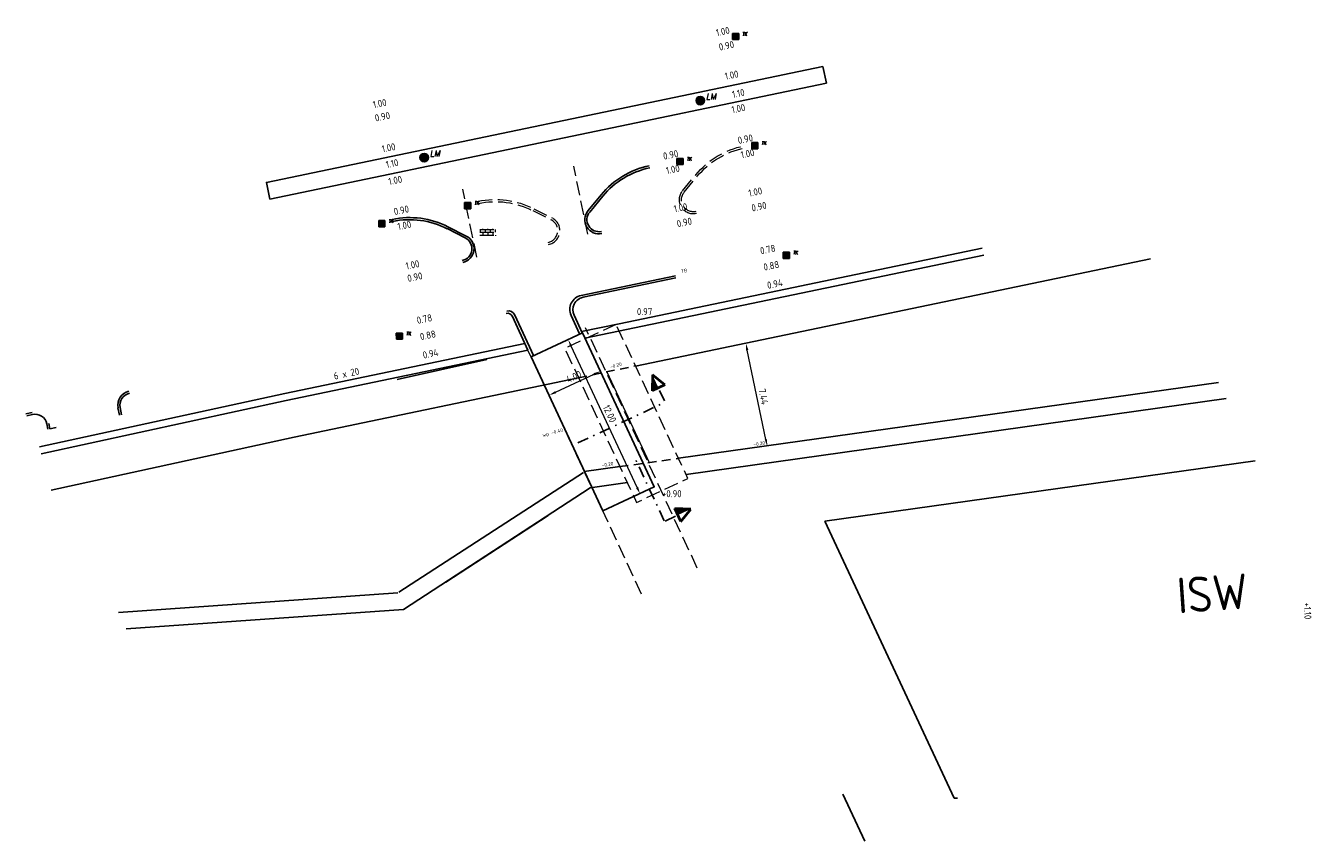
# Model space of a CAD drawing. Extents: x -410 to 7352, y -1401 to 655.
# Tile 24 of 185: x -151 to -60, y 140 to 198. Entities that reach past the tile are written whole.
import ezdxf

# ---------------------------------------------------------------- set-up
doc = ezdxf.new("R2010")
doc.units = 0
doc.header["$MEASUREMENT"] = 0
for name, pattern in [('DGN Style 2', [1, 0.6, -0.4]), ('DGN Style 3', [1.4, 1, -0.4]), ('DGN Style 4', [1.6, 0.8, -0.4, 0, -0.4])]:
    doc.linetypes.add(name, pattern=pattern)
for name, color, linetype in [('BEBOUWING nieuw', 1, 'Continuous'), ('BEBOUWING tekst overig', 7, 'Continuous'), ('BRUG', 1, 'Continuous'), ('DWARS doorsnedelijn', 7, 'DGN Style 4'), ('GBKN VERH open verharding', 253, 'Continuous'), ('GRONDWERK aanbr insteek talud', 7, 'Continuous'), ('NUTS aanbr MEUBILAIR', 1, 'Continuous'), ('RIO aanbr ALG kolken en draingoten', 7, 'Continuous'), ('RIO best ALG kolken en draingoten', 253, 'Continuous'), ('VERH aanbr maatvoering', 7, 'Continuous'), ('VERH aanbr tekst hoogtemaat', 5, 'Continuous'), ('VERH aanbr tekst kantopsluiting', 5, 'Continuous'), ('VERH aanbr trottoirband', 2, 'Continuous'), ('WATERG aanbr beschoeiing', 2, 'Continuous'), ('WATERG aanbr onderwater stippellijn', 9, 'DGN Style 2'), ('WATERG aanbr talud arcering', 7, 'TAL'), ('WATERG aanbr talud insteek', 7, 'Continuous')]:
    doc.layers.add(name, color=color, linetype=linetype)
doc.layers.add('VERH aanbr arcering lijnen', color=3, linetype='Continuous', plot=False)
doc.styles.add('Style-ENGINEERING I 0.20944', font='txt.shx', dxfattribs={"oblique": 12})
doc.styles.add('Style-INTL_ISO', font='isocp.shx')
doc.styles.add('verh hoogtemaat 2 mm', font='isocp.shx', dxfattribs={"height": 0.0025})
doc.styles.add('verh kantopsluiting 2 mm', font='isocp.shx', dxfattribs={"height": 0.0025})
doc.styles.add('verh tekst overig 2 mm', font='isocp.shx', dxfattribs={"height": 0.0025})
doc.linetypes.add('TAL', pattern='A,-0.5,[68,dgnlstyle-ior_v8_factor1.shx,S=0.016,R=0,X=0,Y=0],-0.5', length=1)
doc.dimstyles.new('maatvoering', dxfattribs={"dimscale": 200, "dimtxt": 0.0025, "dimasz": 0.0025, "dimexe": 0.00125, "dimexo": 0.00125, "dimgap": 0.001, "dimtad": 1, "dimjust": 1, "dimzin": 3, "dimdsep": 46, "dimtxsty": 'Style-INTL_ISO', "dimcen": 0.09, "dimse1": 1, "dimse2": 1, "dimclrd": 7, "dimclre": 7, "dimclrt": 256, "dimadec": 4, "dimazin": 3, "dimtfac": 1, "dimtmove": 1, "dimatfit": 3, "dimfxl": 1, "dimfrac": 2, "dimtzin": 3, "dimlwd": 0, "dimlwe": 0, "dimarcsym": 0})

# ---------------------------------------------------------------- blocks, each defined once
blk = doc.blocks.new('DRSNlinks')
at = {"linetype": 'Continuous', "lineweight": 40}
for p, q in [((0.003, 1.999), (-0.498, 1)), ((0.5, 0.998), (0.003, 1.999)), ((0.5, 0.998), (-0.498, 1))]:
    blk.add_line(p, q, dxfattribs=at)
blk.add_solid([(0.001, 0.999), (0.003, 1.999), (-0.498, 1)], dxfattribs=at)
at = {"layer": 'DWARS doorsnedelijn'}
blk.add_line((0, 0), (0.001, 0.999), dxfattribs=at)
blk = doc.blocks.new('*D239')
at = {"layer": 'Defpoints', "color": 0, "linetype": 'Continuous', "transparency": 16777216}
for p in [(-99.608, 175.22), (-98.63, 167.821), (-98.089, 167.933)]:
    blk.add_point(p, dxfattribs=at)
at = {"layer": 'VERH aanbr maatvoering', "color": 7, "linetype": 'Continuous', "lineweight": 0, "transparency": 16777216}
blk.add_line((-98.732, 168.31), (-100.047, 174.617), dxfattribs=at)
at = {"layer": 'VERH aanbr maatvoering', "color": 7, "linetype": 'Continuous', "transparency": 16777216}
for points in [[(-99.965, 174.634), (-100.128, 174.6), (-100.149, 175.107)], [(-98.65, 168.327), (-98.814, 168.293), (-98.63, 167.821)]]:
    blk.add_solid(points, dxfattribs=at)
at = {"layer": 'VERH aanbr maatvoering', "linetype": 'Continuous', "lineweight": 0, "transparency": 16777216, "insert": (-98.901, 171.326), "char_height": 0.5, "attachment_point": 5, "rotation": 281.77596, "style": 'Style-INTL_ISO'}
blk.add_mtext('7.44', dxfattribs=at)
blk = doc.blocks.new('*D240')
at = {"layer": 'Defpoints', "color": 0, "linetype": 'Continuous', "transparency": 16777216}
for p in [(-110.201, 176.499), (-105.13, 165.624), (-107.616, 164.464)]:
    blk.add_point(p, dxfattribs=at)
at = {"layer": 'VERH aanbr maatvoering', "color": 7, "linetype": 'Continuous', "lineweight": 0, "transparency": 16777216}
blk.add_line((-107.827, 164.918), (-112.476, 174.887), dxfattribs=at)
at = {"layer": 'VERH aanbr maatvoering', "color": 7, "linetype": 'Continuous', "transparency": 16777216}
for points in [[(-112.4, 174.922), (-112.552, 174.852), (-112.687, 175.34)], [(-107.752, 164.953), (-107.903, 164.882), (-107.616, 164.464)]]:
    blk.add_solid(points, dxfattribs=at)
at = {"layer": 'VERH aanbr maatvoering', "linetype": 'Continuous', "lineweight": 0, "transparency": 16777216, "insert": (-109.76, 170.127), "char_height": 0.5, "attachment_point": 5, "rotation": 295, "style": 'Style-INTL_ISO'}
blk.add_mtext('12.00', dxfattribs=at)
blk = doc.blocks.new('LICHTMAST AANBR')
at = {"layer": 'NUTS aanbr MEUBILAIR'}
blk.add_hatch(color=256, dxfattribs=at).paths.add_polyline_path([(-0.3, 0, 1), (0.3, 0, 1)])
blk.add_circle((0, 0), 0.3, dxfattribs=at)
at = {"layer": 'NUTS aanbr MEUBILAIR', "style": 'Style-ENGINEERING I 0.20944', "oblique": 12.00003}
blk.add_text('LM', height=0.4125, rotation=359.89627, dxfattribs=at).set_placement((0.388, 0.081))
blk = doc.blocks.new('TROTTOIRKOLK')
at = {"layer": 'RIO aanbr ALG kolken en draingoten'}
for p, q in [((-0.22, 0.22), (0.219, 0.221)), ((-0.219, -0.22), (-0.22, 0.22)), ((0.219, 0.221), (0.219, -0.22)), ((0.219, -0.22), (-0.219, -0.22))]:
    blk.add_line(p, q, dxfattribs=at)
blk.add_solid([(-0.22, 0.22), (-0.219, -0.22), (0.219, 0.221), (0.219, -0.22)], dxfattribs=at)
at = {"layer": 'RIO aanbr ALG kolken en draingoten', "style": 'Style-ENGINEERING I 0.20944', "oblique": 12.00003, "width": 0.88}
blk.add_text('TK', height=0.25, rotation=359.95561, dxfattribs=at).set_placement((0.457, 0.056))
blk = doc.blocks.new('TROTTOIRKOLK_1')
at = {"layer": 'RIO best ALG kolken en draingoten'}
for p, q in [((-0.22, 0.22), (0.219, 0.221)), ((-0.219, -0.22), (-0.22, 0.22)), ((0.219, 0.221), (0.219, -0.22)), ((0.219, -0.22), (-0.219, -0.22))]:
    blk.add_line(p, q, dxfattribs=at)
blk.add_solid([(-0.22, 0.22), (-0.219, -0.22), (0.219, 0.221), (0.219, -0.22)], dxfattribs=at)
at = {"layer": 'RIO best ALG kolken en draingoten', "style": 'Style-ENGINEERING I 0.20944', "oblique": 12.00003, "width": 0.88}
blk.add_text('TK', height=0.25, rotation=359.95561, dxfattribs=at).set_placement((0.457, 0.056))
blk = doc.blocks.new('KLINKV')
at = {"layer": 'VERH aanbr maatvoering', "linetype": 'DGN Style 3', "lineweight": 0, "flags": 128}
for points in [[(-0.575, 0.2), (0.575, 0.2)], [(-0.575, 0), (0.575, 0)], [(-0.525, 0), (-0.525, 0.2)], [(-0.35, 0.2), (-0.35, 0.25)], [(-0.35, 0), (-0.35, -0.2)], [(-0.175, 0), (-0.175, 0.2)], [(0, 0.2), (0, 0.25)], [(0, 0), (0, -0.2)], [(0.175, 0), (0.175, 0.2)], [(0.35, 0.2), (0.35, 0.25)], [(0.35, 0), (0.35, -0.2)], [(0.525, 0), (0.525, 0.2)], [(-0.575, -0.2), (0.575, -0.2)], [(-0.5, -0.2), (-0.5, -0.25)], [(-0.175, -0.2), (-0.175, -0.25)], [(0.175, -0.2), (0.175, -0.25)], [(0.525, -0.2), (0.525, -0.25)]]:
    blk.add_lwpolyline(points, dxfattribs=at)
blk = doc.blocks.new('*D241')
at = {"layer": 'Defpoints', "color": 0, "linetype": 'Continuous', "transparency": 16777216}
for p in [(-114.036, 171.429), (-107.835, 167.596), (-111.461, 165.906)]:
    blk.add_point(p, dxfattribs=at)
at = {"layer": 'VERH aanbr maatvoering', "color": 7, "linetype": 'Continuous', "lineweight": 0, "transparency": 16777216}
blk.add_line((-113.583, 171.64), (-110.864, 172.908), dxfattribs=at)
at = {"layer": 'VERH aanbr maatvoering', "color": 7, "linetype": 'Continuous', "transparency": 16777216}
for points in [[(-110.899, 172.984), (-110.829, 172.832), (-110.411, 173.119)], [(-113.618, 171.716), (-113.548, 171.565), (-114.036, 171.429)]]:
    blk.add_solid(points, dxfattribs=at)
at = {"layer": 'VERH aanbr maatvoering', "linetype": 'Continuous', "lineweight": 0, "transparency": 16777216, "insert": (-112.286, 172.741), "char_height": 0.5, "attachment_point": 5, "rotation": 25, "style": 'Style-INTL_ISO'}
blk.add_mtext('4.00', dxfattribs=at)

msp = doc.modelspace()

# ---------------------------------------------------------------- linework, layer by layer
at = {"layer": 'BEBOUWING nieuw', "linetype": 'Continuous'}
for p, q in [((-94.56, 162.525), (-64.184, 166.794)), ((-85.442, 142.973), (-94.56, 162.525)), ((-85.208, 142.989), (-85.442, 142.973))]:
    msp.add_line(p, q, dxfattribs=at)
at = {"layer": 'BRUG', "flags": 128}
msp.add_lwpolyline([(-111.679, 175.83), (-115.304, 174.139), (-110.233, 163.264), (-106.608, 164.954)], close=True, dxfattribs=at)
at = {"layer": 'DWARS doorsnedelijn'}
for p, q in [((-112.005, 168.057), (-105.871, 170.917)), ((-105.911, 162.556), (-107.95, 166.928))]:
    msp.add_line(p, q, dxfattribs=at)
at = {"layer": 'GBKN VERH open verharding'}
msp.add_line((-93.298, 143.268), (-91.746, 139.94), dxfattribs=at)
msp.add_line((-93.298, 143.268), (-91.746, 139.94), dxfattribs=at)
at = {"layer": 'GRONDWERK aanbr insteek talud'}
for p, q in [((-104.369, 165.839), (-66.237, 171.198)), ((-124.316, 156.302), (-111.13, 164.889)), ((-111.13, 164.889), (-108.511, 165.257)), ((-143.912, 154.932), (-124.316, 156.302))]:
    msp.add_line(p, q, dxfattribs=at)
at = {"layer": 'VERH aanbr arcering lijnen', "flags": 128}
for points in [[(-133.999, 186.447), (-94.697, 194.641)], [(-94.452, 193.466), (-133.754, 185.272)]]:
    msp.add_lwpolyline(points, dxfattribs=at)
msp.add_lwpolyline([(-94.697, 194.641), (-133.999, 186.447), (-133.754, 185.272), (-94.452, 193.466)], close=True, dxfattribs=at)
at = {"layer": 'VERH aanbr maatvoering', "linetype": 'DGN Style 3', "lineweight": 0}
for p, q in [((-111.303, 182.802), (-112.304, 187.604)), ((-119.135, 181.17), (-120.136, 185.971)), ((-115.186, 184.463), (-113.895, 183.808)), ((-115.119, 184.597), (-113.827, 183.942)), ((-103.572, 159.22), (-111.462, 176.187)), ((-107.517, 157.386), (-115.531, 174.62))]:
    msp.add_line(p, q, dxfattribs=at)
at = {"layer": 'VERH aanbr maatvoering', "color": 7, "linetype": 'Continuous', "lineweight": 0}
msp.add_line((-109.953, 173.081), (-106.966, 166.675), dxfattribs=at)
at = {"layer": 'VERH aanbr maatvoering', "linetype": 'DGN Style 3', "lineweight": 0, "flags": 128}
msp.add_lwpolyline([(-109.306, 176.426), (-112.931, 174.735), (-107.86, 163.86), (-104.234, 165.55)], close=True, dxfattribs=at)
at = {"layer": 'VERH aanbr maatvoering', "linetype": 'DGN Style 3', "lineweight": 0, "extrusion": (0, 0, -1)}
for radius in [6, 5.85]:
    msp.add_arc((117.832, 179.245), radius, 78.22404, 116.88385, dxfattribs=at)
at = {"layer": 'VERH aanbr maatvoering', "linetype": 'DGN Style 3', "lineweight": 0}
for radius in [0.85, 1]:
    msp.add_arc((-114.28, 183.05), radius, 281.77596, 63.11615, dxfattribs=at)
at = {"layer": 'VERH aanbr maatvoering'}
for centre, radius, start, end in [((-111.581, 177.484), 1, 101.77596, 204.66744), ((-111.459, 177.458), 0.9, 101.77596, 204.66744), ((-116.915, 176.882), 0.5, 24.61721, 101.77596)]:
    msp.add_arc(centre, radius, start, end, dxfattribs=at)
at = {"layer": 'VERH aanbr maatvoering', "extrusion": (0, 0, -1)}
msp.add_arc((116.994, 176.815), 0.4, 78.22404, 155.38279, dxfattribs=at)
at = {"layer": 'VERH aanbr trottoirband', "linetype": 'DGN Style 3', "lineweight": 0}
for p, q in [((-104.61, 185.864), (-103.688, 186.98)), ((-104.495, 185.768), (-103.573, 186.884))]:
    msp.add_line(p, q, dxfattribs=at)
at = {"layer": 'VERH aanbr trottoirband'}
for p, q in [((-111.288, 184.458), (-110.366, 185.574)), ((-111.172, 184.362), (-110.25, 185.478)), ((-121.247, 183.187), (-119.956, 182.532)), ((-121.179, 183.321), (-119.888, 182.666)), ((-111.785, 178.463), (-105.12, 179.852)), ((-111.643, 178.339), (-105.09, 179.705)), ((-115.546, 174.614), (-116.63, 176.982)), ((-115.148, 174.227), (-116.46, 177.091)), ((-111.886, 175.753), (-112.49, 177.066)), ((-111.705, 175.836), (-112.277, 177.082)), ((-144.482, 170.538), (-144.379, 170.018)), ((-144.334, 170.567), (-144.232, 170.047)), ((-149.507, 169.405), (-149.433, 169.025)), ((-149.36, 169.434), (-149.286, 169.054)), ((-148.853, 169.139), (-149.286, 169.054))]:
    msp.add_line(p, q, dxfattribs=at)
at = {"layer": 'VERH aanbr trottoirband', "flags": 128}
for points in [[(-94.697, 194.641), (-133.999, 186.447)], [(-94.452, 193.466), (-133.754, 185.272)], [(-150.554, 170.218), (-150.995, 170.122)], [(-150.522, 170.072), (-150.93, 169.983)]]:
    msp.add_lwpolyline(points, dxfattribs=at)
at = {"layer": 'VERH aanbr trottoirband', "linetype": 'DGN Style 3', "lineweight": 0, "extrusion": (0, 0, -1)}
for centre, radius, start, end in [((99.063, 183.158), 6, 39.56423, 78.22404), ((99.063, 183.158), 5.85, 39.56423, 78.22404), ((103.839, 185.227), 1, 258.22404, 39.56423), ((103.839, 185.227), 0.85, 258.22404, 39.56423)]:
    msp.add_arc(centre, radius, start, end, dxfattribs=at)
at = {"layer": 'VERH aanbr trottoirband', "extrusion": (0, 0, -1)}
for centre, radius, start, end in [((105.74, 181.752), 6, 39.56423, 78.22404), ((105.74, 181.752), 5.85, 39.56423, 78.22404), ((123.892, 177.969), 6, 78.22404, 116.88385), ((123.892, 177.969), 5.85, 78.22404, 116.88385), ((110.517, 183.821), 1, 258.22404, 39.56423), ((110.517, 183.821), 0.85, 258.22404, 39.56423), ((143.5, 170.731), 1, 348.88516, 77.71096), ((143.5, 170.731), 0.85, 348.88516, 77.71096), ((150.341, 169.241), 0.85, 77.71096, 168.88516)]:
    msp.add_arc(centre, radius, start, end, dxfattribs=at)
at = {"layer": 'VERH aanbr trottoirband'}
for radius in [0.85, 1]:
    msp.add_arc((-120.34, 181.774), radius, 281.77596, 63.11615, dxfattribs=at)
at = {"layer": 'WATERG aanbr beschoeiing'}
for p, q in [((-104.9, 166.976), (-66.767, 172.335)), ((-111.604, 165.983), (-124.662, 157.532)), ((-111.561, 166.04), (-109.042, 166.394)), ((-144.455, 156.097), (-124.71, 157.478))]:
    msp.add_line(p, q, dxfattribs=at)
at = {"layer": 'WATERG aanbr beschoeiing', "flags": 128}
for points in [[(-71.581, 181.062), (-107.934, 173.484)], [(-111.957, 172.645), (-132.043, 168.458), (-149.193, 164.722)]]:
    msp.add_lwpolyline(points, dxfattribs=at)
at = {"layer": 'WATERG aanbr onderwater stippellijn'}
for p, q in [((-111.964, 172.661), (-107.942, 173.5)), ((-109.039, 166.388), (-104.892, 166.961))]:
    msp.add_line(p, q, dxfattribs=at)
at = {"layer": 'WATERG aanbr talud arcering', "ltscale": 1.158913}
msp.add_line((-124.769, 172.529), (-118.446, 173.961), dxfattribs=at)
at = {"layer": 'WATERG aanbr talud arcering', "ltscale": 0.514303}
msp.add_line((-114.114, 162.946), (-121.342, 158.239), dxfattribs=at)
at = {"layer": 'WATERG aanbr talud insteek', "flags": 128}
for points in [[(-83.35, 181.326), (-111.505, 175.457)], [(-83.452, 181.816), (-109.08, 176.473)], [(-109.08, 176.473), (-111.742, 175.918)], [(-115.759, 175.08), (-132.702, 171.548), (-150.022, 167.775)], [(-115.546, 174.614), (-132.597, 171.059), (-149.916, 167.287)]]:
    msp.add_lwpolyline(points, dxfattribs=at)

# ---------------------------------------------------------------- block references
at = {"layer": 'DWARS doorsnedelijn', "linetype": 'Continuous', "lineweight": 40}
for p, rotation in [((-105.894, 171.043), 25.00000015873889), ((-105.847, 162.548), 295.0000001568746)]:
    msp.add_blockref('DRSNlinks', p, dxfattribs=dict(at, rotation=rotation))
at = {"layer": 'NUTS aanbr MEUBILAIR', "rotation": 1.571790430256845e-07}
for p in [(-103.363, 192.226), (-122.859, 188.203)]:
    msp.add_blockref('LICHTMAST AANBR', p, dxfattribs=at)
at = {"layer": 'RIO aanbr ALG kolken en draingoten', "rotation": 1.571790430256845e-07}
for p in [(-100.871, 196.753), (-119.789, 184.813), (-125.85, 183.537), (-97.28, 181.309), (-124.607, 175.599)]:
    msp.add_blockref('TROTTOIRKOLK_1', p, dxfattribs=at)
at = {"layer": 'RIO aanbr ALG kolken en draingoten', "linetype": 'DGN Style 3', "lineweight": 0, "rotation": 1.571790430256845e-07}
for p in [(-99.514, 189.04), (-104.788, 187.929)]:
    msp.add_blockref('TROTTOIRKOLK', p, dxfattribs=at)
at = {"layer": 'VERH aanbr maatvoering', "linetype": 'DGN Style 3', "lineweight": 0, "rotation": 1.571790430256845e-07}
msp.add_blockref('KLINKV', (-118.357, 182.93), dxfattribs=at)

# ---------------------------------------------------------------- texts
at = {"layer": 'BEBOUWING tekst overig', "style": 'verh tekst overig 2 mm'}
msp.add_text('ISW', height=2.5, rotation=4, dxfattribs=at).set_placement((-69.61, 156.026))
at = {"layer": 'VERH aanbr tekst hoogtemaat', "style": 'verh hoogtemaat 2 mm'}
for s, height, rotation, p in [('1.00', 0.5, 11.44215, (-102.201, 196.768)), ('0.90', 0.5, 11.44215, (-101.995, 195.753)), ('1.00', 0.5, 11.44215, (-101.578, 193.69)), ('1.10', 0.5, 11.44215, (-101.062, 192.404)), ('1.00', 0.5, 11.44215, (-126.431, 191.688)), ('1.00', 0.5, 11.44215, (-101.099, 191.323)), ('0.90', 0.5, 11.44215, (-126.288, 190.744)), ('1.00', 0.5, 11.44215, (-125.798, 188.559)), ('1.10', 0.5, 11.44215, (-125.513, 187.455)), ('1.00', 0.5, 11.44215, (-125.332, 186.26)), ('0.90', 0.5, 11.44215, (-124.951, 184.137)), ('1.00', 0.5, 11.44215, (-124.689, 183.081)), ('0.78', 0.5, 11.44215, (-99.083, 181.364)), ('1.00', 0.5, 11.44215, (-124.111, 180.295)), ('0.90', 0.5, 11.44215, (-123.996, 179.419)), ('0.88', 0.5, 11.44215, (-98.85, 180.214)), ('0.94', 0.5, 11.44215, (-98.59, 178.929)), ('0.97', 0.5, 0, (-107.838, 177.082)), ('0.78', 0.5, 11.44215, (-123.33, 176.456)), ('0.88', 0.5, 11.44215, (-123.098, 175.306)), ('0.94', 0.5, 11.44215, (-122.905, 174.007)), ('-0.20', 0.25, 14.98668, (-109.695, 173.302)), ('wp -0.40', 0.25, 14.98668, (-114.472, 168.48)), ('-0.20', 0.25, 9.63086, (-99.597, 167.812)), ('-0.20', 0.25, 10.68221, (-110.302, 166.341)), ('+0.90', 0.5, 0, (-106.066, 164.226))]:
    msp.add_text(s, height=height, rotation=rotation, dxfattribs=at).set_placement(p)
at = {"layer": 'VERH aanbr tekst hoogtemaat', "linetype": 'DGN Style 3', "lineweight": 0, "style": 'verh hoogtemaat 2 mm'}
for s, p in [('0.90', (-100.66, 189.159)), ('0.90', (-105.934, 188.048)), ('1.00', (-100.455, 188.144)), ('1.00', (-105.729, 187.034)), ('1.00', (-99.908, 185.439)), ('1.00', (-105.181, 184.328)), ('0.90', (-99.695, 184.39)), ('0.90', (-104.969, 183.28))]:
    msp.add_text(s, height=0.5, rotation=11.44215, dxfattribs=at).set_placement(p)
at = {"layer": 'VERH aanbr tekst hoogtemaat', "insert": (-60.754, 156.787), "char_height": 0.5, "attachment_point": 7, "rotation": 272.91778, "line_spacing_factor": 0.722892, "style": 'verh hoogtemaat 2 mm'}
msp.add_mtext('+1.10', dxfattribs=at)
at = {"layer": 'VERH aanbr tekst kantopsluiting', "lineweight": 13, "style": 'verh kantopsluiting 2 mm'}
for s, height, rotation, p in [('TB', 0.25, 12.74207, (-104.696, 180.038)), ('6 x 20', 0.5, 11.77596, (-129.189, 172.526))]:
    msp.add_text(s, height=height, rotation=rotation, dxfattribs=at).set_placement(p)

# ---------------------------------------------------------------- dimensions: what is measured, and where the dimension line sits
at = {"layer": 'VERH aanbr maatvoering', "color": 7, "linetype": 'Continuous', "lineweight": 0}
for base, p1, p2, angle, picture, middle in [((-107.616, 164.464), (-110.201, 176.499), (-105.13, 165.624), 295, '*D240', (-110.168, 169.937)), ((-98.63, 167.821), (-99.608, 175.22), (-98.089, 167.933), 281.77596, '*D239', (-99.341, 171.234)), ((-114.036, 171.429), (-107.835, 167.596), (-111.461, 165.906), 205, '*D241', (-112.096, 172.333))]:
    dim = msp.add_linear_dim(base=base, p1=p1, p2=p2, angle=angle, dimstyle='maatvoering', dxfattribs=at)
    dim.commit()
    dim.dimension.update_dxf_attribs({"geometry": picture, "text_midpoint": middle, "dimtype": 160})

doc.saveas('drawing.dxf')
